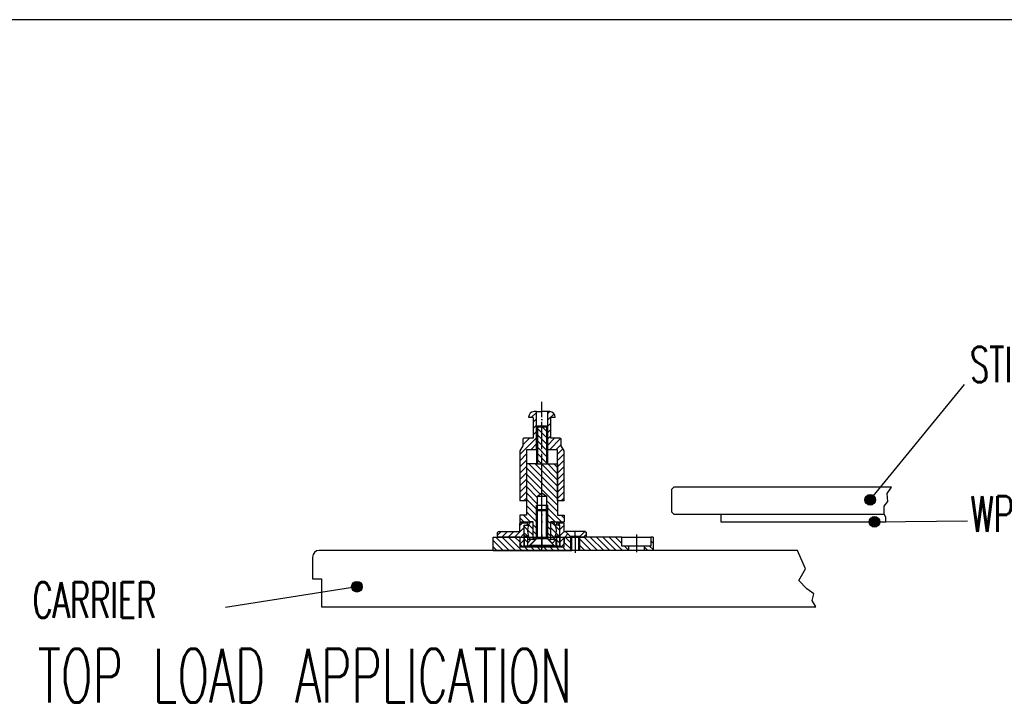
# Model space of a CAD drawing. Extents: x -1763 to 4575, y -3429 to 1051.
# Tile 51 of 80: x 2872 to 3315, y -2927 to -2620. Entities that reach past the tile are written whole.
import ezdxf

# ---------------------------------------------------------------- set-up
doc = ezdxf.new("R2010")
doc.units = 0
doc.linetypes.add('DASHED', pattern=[15, 7, -8])
doc.linetypes.add('DOT_CENTER', pattern=[14, 12, -1, 0, -1])
doc.layers.add('08', color=7, linetype='CONTINUOUS')
doc.layers.add('1', color=7, linetype='CONTINUOUS')
doc.styles.add('CONVERTER_1', font='txt.shx', dxfattribs={"width": 0.63})
doc.dimstyles.get("Standard").update_dxf_attribs({"dimtxt": 0.18, "dimasz": 0.18, "dimexe": 0.18, "dimexo": 0.0625, "dimgap": 0.09, "dimtad": 0, "dimtih": 1, "dimtoh": 1, "dimdec": 4, "dimzin": 0, "dimtxsty": 'STANDARD', "dimcen": 0.09, "dimazin": 3, "dimtfac": 1, "dimtdec": 4, "dimtofl": 0, "dimtmove": 0, "dimatfit": 3, "dimtolj": 1, "dimtzin": 0})
pattern_1 = [(-45, (2600.000000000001, -394.784514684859), (1.414213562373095, 1.4142135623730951), [])]
pattern_2 = [(45, (2600.000000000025, -25.7195875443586), (-1.414213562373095, 1.4142135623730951), [])]
pattern_3 = [(45, (2600.000000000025, -1508.679602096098), (-1.414213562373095, 1.4142135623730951), [])]
pattern_4 = [(135, (2600.000000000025, -1508.679602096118), (-1.4142135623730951, -1.414213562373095), [])]
pattern_5 = [(135, (2600.000000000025, -1508.679602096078), (-1.4142135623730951, -1.414213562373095), [])]
pattern_6 = [(45, (2600.000000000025, -1508.679602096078), (-1.414213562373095, 1.4142135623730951), [])]
pattern_7 = [(315, (2600.000000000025, -1376.664634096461), (1.4142135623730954, 1.4142135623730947), [])]

# ---------------------------------------------------------------- blocks, each defined once
blk = doc.blocks.new('CATCHPIN__230', base_point=(3120.994072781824, -2752.978513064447))
at = {"layer": '1', "linetype": 'CONTINUOUS'}
h = blk.add_hatch(dxfattribs=at)
h.set_pattern_fill('USER', color=1, scale=2, angle=45, pattern_type=0)
h.set_pattern_definition(pattern_2)
edge = h.paths.add_edge_path()
edge.add_line((3098.900000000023, -2808.135755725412), (3103.000000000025, -2808.135755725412))
edge.add_line((3103.000000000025, -2808.135755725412), (3103.000000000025, -2798.835755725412))
edge.add_line((3103.000000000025, -2798.835755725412), (3101.200000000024, -2798.835755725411))
edge.add_line((3101.200000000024, -2798.835755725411), (3101.000000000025, -2798.635755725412))
edge.add_arc((3103.500000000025, -2798.635755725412), 2.5, 450, 540, ccw=False)
edge.add_line((3103.500000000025, -2796.135755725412), (3104.500000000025, -2796.135755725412))
edge.add_line((3104.500000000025, -2796.135755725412), (3104.500000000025, -2813.235755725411))
edge.add_line((3104.500000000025, -2813.235755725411), (3100.000000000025, -2813.235755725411))
edge.add_line((3100.000000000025, -2813.235755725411), (3100.000000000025, -2814.035755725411))
edge.add_line((3100.000000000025, -2814.035755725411), (3100.000000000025, -2836.235755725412))
edge.add_line((3100.000000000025, -2836.235755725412), (3097.000000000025, -2836.235755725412))
edge.add_line((3097.000000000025, -2836.235755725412), (3097.000000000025, -2814.069730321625))
edge.add_arc((3097.500000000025, -2814.069730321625), 0.4999999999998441, 509.9999999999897, 540, ccw=False)
edge.add_line((3097.066987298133, -2813.819730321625), (3098.400000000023, -2811.510884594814))
edge.add_line((3098.400000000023, -2811.510884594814), (3098.400000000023, -2808.635755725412))
edge.add_arc((3098.900000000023, -2808.635755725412), 0.5, 450, 540, ccw=False)
h = blk.add_hatch(dxfattribs=at)
h.set_pattern_fill('USER', color=1, scale=2, angle=45, pattern_type=0)
h.set_pattern_definition(pattern_2)
edge = h.paths.add_edge_path()
edge.add_line((3115.100000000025, -2808.135755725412), (3111.000000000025, -2808.135755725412))
edge.add_line((3111.000000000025, -2808.135755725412), (3111.000000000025, -2798.835755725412))
edge.add_line((3111.000000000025, -2798.835755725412), (3112.800000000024, -2798.835755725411))
edge.add_line((3112.800000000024, -2798.835755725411), (3113.000000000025, -2798.635755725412))
edge.add_arc((3110.500000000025, -2798.635755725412), 2.5, 0, 90)
edge.add_line((3110.500000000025, -2796.135755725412), (3109.500000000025, -2796.135755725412))
edge.add_line((3109.500000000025, -2796.135755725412), (3109.500000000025, -2813.235755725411))
edge.add_line((3109.500000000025, -2813.235755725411), (3114.000000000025, -2813.235755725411))
edge.add_line((3114.000000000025, -2813.235755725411), (3114.000000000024, -2814.035755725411))
edge.add_line((3114.000000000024, -2814.035755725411), (3114.000000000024, -2836.235755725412))
edge.add_line((3114.000000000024, -2836.235755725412), (3117.000000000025, -2836.235755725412))
edge.add_line((3117.000000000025, -2836.235755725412), (3117.000000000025, -2814.069730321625))
edge.add_arc((3116.500000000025, -2814.069730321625), 0.5, 0, 30.00000000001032)
edge.add_line((3116.933012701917, -2813.819730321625), (3115.600000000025, -2811.510884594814))
edge.add_line((3115.600000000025, -2811.510884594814), (3115.600000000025, -2808.635755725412))
edge.add_arc((3115.100000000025, -2808.635755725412), 0.5, 0, 90)
at = {"layer": '1', "color": 7, "linetype": 'DOT_CENTER'}
for p, q in [((3107.000000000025, -2796.135755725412), (3107.000000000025, -2791.731059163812)), ((3107.000000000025, -2812.662369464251), (3107.000000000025, -2796.135755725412)), ((3107.000000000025, -2835.708664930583), (3107.000000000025, -2824.682317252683))]:
    blk.add_line(p, q, dxfattribs=at)
at = {"layer": '1', "color": 7, "linetype": 'CONTINUOUS'}
for p, q in [((3104.500000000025, -2796.135755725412), (3103.500000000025, -2796.135755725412)), ((3104.500000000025, -2796.135755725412), (3107.000000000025, -2796.135755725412)), ((3104.500000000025, -2813.235755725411), (3104.500000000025, -2796.135755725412)), ((3109.500000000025, -2796.135755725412), (3107.000000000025, -2796.135755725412)), ((3109.500000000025, -2796.135755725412), (3109.500000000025, -2813.235755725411)), ((3110.500000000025, -2796.135755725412), (3109.500000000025, -2796.135755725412)), ((3101.200000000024, -2798.835755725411), (3101.000000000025, -2798.635755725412)), ((3103.000000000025, -2798.835755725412), (3101.200000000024, -2798.835755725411)), ((3103.000000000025, -2798.835755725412), (3103.000000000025, -2808.135755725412)), ((3111.000000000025, -2808.135755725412), (3111.000000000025, -2798.835755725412)), ((3112.800000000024, -2798.835755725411), (3111.000000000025, -2798.835755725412)), ((3113.000000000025, -2798.635755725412), (3112.800000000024, -2798.835755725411)), ((3098.400000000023, -2811.510884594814), (3097.066987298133, -2813.819730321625)), ((3098.400000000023, -2808.635755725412), (3098.400000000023, -2811.510884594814)), ((3103.000000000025, -2808.135755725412), (3098.900000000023, -2808.135755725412)), ((3103.000000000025, -2808.13575572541), (3103.000000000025, -2808.135755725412)), ((3103.000000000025, -2808.13575572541), (3103.000000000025, -2808.135755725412)), ((3103.000000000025, -2808.135755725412), (3103.000000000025, -2808.13575572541)), ((3103.000000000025, -2808.135755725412), (3103.000000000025, -2808.13575572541)), ((3111.000000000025, -2808.135755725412), (3111.000000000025, -2808.13575572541)), ((3111.000000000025, -2808.135755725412), (3111.000000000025, -2808.13575572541)), ((3111.000000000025, -2808.13575572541), (3111.000000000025, -2808.135755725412)), ((3111.000000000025, -2808.13575572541), (3111.000000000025, -2808.135755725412)), ((3115.100000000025, -2808.135755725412), (3111.000000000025, -2808.135755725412)), ((3115.600000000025, -2811.510884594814), (3115.600000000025, -2808.635755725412)), ((3116.933012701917, -2813.819730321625), (3115.600000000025, -2811.510884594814)), ((3097.000000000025, -2814.069730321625), (3097.000000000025, -2836.235755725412)), ((3100.000000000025, -2813.235755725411), (3100.000000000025, -2814.035755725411)), ((3104.500000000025, -2813.235755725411), (3100.000000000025, -2813.235755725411)), ((3100.000000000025, -2814.035755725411), (3100.000000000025, -2836.235755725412)), ((3114.000000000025, -2813.235755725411), (3109.500000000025, -2813.235755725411)), ((3114.000000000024, -2814.035755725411), (3114.000000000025, -2813.235755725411)), ((3114.000000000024, -2836.235755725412), (3114.000000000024, -2814.035755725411)), ((3117.000000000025, -2836.235755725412), (3117.000000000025, -2814.069730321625)), ((3100.000000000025, -2836.235755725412), (3097.000000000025, -2836.235755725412)), ((3117.000000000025, -2836.235755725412), (3114.000000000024, -2836.235755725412))]:
    blk.add_line(p, q, dxfattribs=at)
for centre, radius, start, end in [((3103.500000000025, -2798.635755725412), 2.5, 90, 180), ((3110.500000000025, -2798.635755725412), 2.5, 0, 90), ((3098.900000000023, -2808.635755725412), 0.5, 90, 180), ((3115.100000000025, -2808.635755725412), 0.5, 0, 90), ((3097.500000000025, -2814.069730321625), 0.49999999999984, 149.9999999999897, 180), ((3116.500000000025, -2814.069730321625), 0.5, 0, 30.00000000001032)]:
    blk.add_arc(centre, radius, start, end, dxfattribs=at)
blk = doc.blocks.new('FLANGE_CP__231', base_point=(3119.645321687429, -2794.065486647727))
at = {"layer": '1', "linetype": 'CONTINUOUS'}
h = blk.add_hatch(dxfattribs=at)
h.set_pattern_fill('USER', color=6, scale=2, angle=45, pattern_type=0)
h.set_pattern_definition(pattern_3)
h.paths.add_polyline_path([(3087.000000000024, -2850.535755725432), (3087.000000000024, -2852.035755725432), (3087.500000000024, -2852.535755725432), (3097.000000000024, -2852.535755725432), (3097.000000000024, -2855.535755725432), (3098.000000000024, -2856.535755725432), (3099.000000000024, -2856.535755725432), (3099.000000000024, -2847.135755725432), (3100.500000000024, -2847.135755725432), (3100.500000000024, -2846.135755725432), (3097.000000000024, -2846.135755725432), (3097.000000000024, -2850.035755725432), (3087.500000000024, -2850.035755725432)])
h = blk.add_hatch(dxfattribs=at)
h.set_pattern_fill('USER', color=6, scale=2, angle=45, pattern_type=0)
h.set_pattern_definition(pattern_3)
h.paths.add_polyline_path([(3115.000000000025, -2847.135755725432), (3115.000000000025, -2856.535755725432), (3116.000000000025, -2856.535755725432), (3117.000000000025, -2855.535755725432), (3117.000000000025, -2852.535755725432), (3119.750000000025, -2852.535755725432), (3119.750000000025, -2852.135755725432), (3117.650000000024, -2850.035755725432), (3117.000000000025, -2850.035755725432), (3117.000000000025, -2846.135755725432), (3113.500000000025, -2846.135755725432), (3113.500000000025, -2847.135755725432)])
h = blk.add_hatch(dxfattribs=at)
h.set_pattern_fill('USER', color=6, scale=2, angle=45, pattern_type=0)
h.set_pattern_definition(pattern_3)
h.paths.add_polyline_path([(3126.350000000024, -2850.035755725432), (3124.250000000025, -2852.135755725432), (3124.250000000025, -2852.535755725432), (3126.500000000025, -2852.535755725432), (3127.000000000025, -2852.035755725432), (3127.000000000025, -2850.535755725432), (3126.500000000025, -2850.035755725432)])
at = {"layer": '1', "color": 6, "linetype": 'CONTINUOUS'}
for p, q in [((3097.000000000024, -2846.135755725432), (3100.500000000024, -2846.135755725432)), ((3097.000000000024, -2850.035755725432), (3097.000000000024, -2846.135755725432)), ((3099.000000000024, -2847.135755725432), (3100.500000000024, -2847.135755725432)), ((3099.000000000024, -2856.535755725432), (3099.000000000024, -2847.135755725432)), ((3100.500000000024, -2846.135755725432), (3100.500000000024, -2847.135755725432)), ((3113.500000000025, -2846.135755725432), (3113.500000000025, -2847.135755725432)), ((3113.500000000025, -2846.135755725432), (3117.000000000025, -2846.135755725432)), ((3115.000000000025, -2847.135755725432), (3113.500000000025, -2847.135755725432)), ((3115.000000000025, -2856.535755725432), (3115.000000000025, -2847.135755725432)), ((3117.000000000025, -2850.035755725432), (3117.000000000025, -2846.135755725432)), ((3087.500000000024, -2850.035755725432), (3087.000000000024, -2850.535755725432)), ((3087.000000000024, -2852.035755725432), (3087.000000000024, -2850.535755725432)), ((3087.500000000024, -2850.035755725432), (3097.000000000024, -2850.035755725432)), ((3117.000000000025, -2850.035755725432), (3117.650000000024, -2850.035755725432)), ((3119.750000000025, -2852.135755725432), (3117.650000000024, -2850.035755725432)), ((3126.350000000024, -2850.035755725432), (3117.650000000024, -2850.035755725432)), ((3126.350000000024, -2850.035755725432), (3124.250000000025, -2852.135755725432)), ((3126.500000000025, -2850.035755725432), (3126.350000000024, -2850.035755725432)), ((3127.000000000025, -2852.035755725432), (3127.000000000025, -2850.535755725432)), ((3087.500000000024, -2852.535755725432), (3087.000000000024, -2852.035755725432)), ((3097.000000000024, -2852.535755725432), (3087.500000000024, -2852.535755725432)), ((3097.000000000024, -2852.535755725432), (3097.000000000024, -2855.535755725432)), ((3098.000000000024, -2856.535755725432), (3097.000000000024, -2855.535755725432)), ((3116.000000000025, -2856.535755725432), (3117.000000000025, -2855.535755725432)), ((3117.000000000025, -2852.535755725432), (3117.000000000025, -2855.535755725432)), ((3117.000000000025, -2852.535755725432), (3119.750000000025, -2852.535755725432)), ((3119.750000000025, -2852.535755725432), (3119.750000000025, -2852.135755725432)), ((3119.750000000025, -2852.135755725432), (3124.250000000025, -2852.135755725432)), ((3119.750000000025, -2852.535755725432), (3124.250000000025, -2852.535755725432)), ((3124.250000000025, -2852.135755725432), (3124.250000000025, -2852.535755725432)), ((3124.250000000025, -2852.535755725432), (3126.500000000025, -2852.535755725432)), ((3126.500000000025, -2852.535755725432), (3127.000000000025, -2852.035755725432)), ((3098.000000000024, -2856.535755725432), (3099.000000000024, -2856.535755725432)), ((3099.000000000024, -2856.535755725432), (3115.000000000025, -2856.535755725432)), ((3115.000000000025, -2856.535755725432), (3116.000000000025, -2856.535755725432))]:
    blk.add_line(p, q, dxfattribs=at)
at = {"layer": '1', "color": 6, "linetype": 'DOT_CENTER'}
for p, q in [((3107.000000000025, -2858.3418092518), (3107.000000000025, -2844.103315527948)), ((3122.000000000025, -2852.938862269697), (3122.000000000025, -2849.792041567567)), ((3126.500000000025, -2850.035755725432), (3127.000000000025, -2850.535755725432))]:
    blk.add_line(p, q, dxfattribs=at)
blk = doc.blocks.new('BALLHEAD_CP__232', base_point=(3115.000000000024, -2844.932866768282))
at = {"layer": '1', "linetype": 'CONTINUOUS'}
h = blk.add_hatch(dxfattribs=at)
h.set_pattern_fill('USER', color=1, scale=2, angle=135, pattern_type=0)
h.set_pattern_definition(pattern_4)
edge = h.paths.add_edge_path()
edge.add_line((3099.500000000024, -2852.135755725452), (3099.000000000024, -2851.635755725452))
edge.add_line((3099.000000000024, -2851.635755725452), (3099.000000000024, -2847.635755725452))
edge.add_line((3099.000000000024, -2847.635755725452), (3099.500000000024, -2847.135755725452))
edge.add_line((3099.500000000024, -2847.135755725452), (3101.000000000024, -2847.135755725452))
edge.add_arc((3107.000000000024, -2849.635755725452), 6.5, 157.38013505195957, -157.38013505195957)
edge.add_line((3101.000000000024, -2852.135755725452), (3099.500000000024, -2852.135755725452))
h = blk.add_hatch(dxfattribs=at)
h.set_pattern_fill('USER', color=1, scale=2, angle=135, pattern_type=0)
h.set_pattern_definition(pattern_4)
edge = h.paths.add_edge_path()
edge.add_arc((3107.000000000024, -2849.635755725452), 6.5, 202.61986494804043, 217.97987244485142, ccw=False)
edge.add_arc((3107.000000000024, -2849.635755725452), 6.5, 517.3801350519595, 202.61986494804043, ccw=False)
edge.add_arc((3107.000000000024, -2849.635755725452), 6.5000000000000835, 502.0201275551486, 517.3801350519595, ccw=False)
edge.add_line((3101.876524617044, -2845.635755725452), (3103.000000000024, -2845.635755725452))
edge.add_line((3103.000000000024, -2845.635755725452), (3103.000000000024, -2853.635755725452))
edge.add_line((3103.000000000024, -2853.635755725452), (3101.876524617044, -2853.635755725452))
h = blk.add_hatch(dxfattribs=at)
h.set_pattern_fill('USER', color=1, scale=2, angle=135, pattern_type=0)
h.set_pattern_definition(pattern_4)
edge = h.paths.add_edge_path()
edge.add_line((3111.000000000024, -2853.635755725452), (3111.000000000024, -2845.635755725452))
edge.add_line((3111.000000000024, -2845.635755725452), (3112.123475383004, -2845.635755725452))
edge.add_arc((3107.000000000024, -2849.635755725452), 6.5, 382.61986494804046, 397.9798724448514, ccw=False)
edge.add_arc((3107.000000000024, -2849.635755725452), 6.5, 337.38013505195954, 382.61986494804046, ccw=False)
edge.add_arc((3107.000000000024, -2849.635755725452), 6.5000000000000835, 322.0201275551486, 337.38013505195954, ccw=False)
edge.add_line((3112.123475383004, -2853.635755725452), (3111.000000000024, -2853.635755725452))
h = blk.add_hatch(dxfattribs=at)
h.set_pattern_fill('USER', color=1, scale=2, angle=135, pattern_type=0)
h.set_pattern_definition(pattern_4)
edge = h.paths.add_edge_path()
edge.add_arc((3107.000000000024, -2849.635755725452), 6.5, -22.61986494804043, 22.61986494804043)
edge.add_line((3113.000000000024, -2847.135755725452), (3114.500000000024, -2847.135755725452))
edge.add_line((3114.500000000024, -2847.135755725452), (3115.000000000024, -2847.635755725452))
edge.add_line((3115.000000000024, -2847.635755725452), (3115.000000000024, -2851.635755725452))
edge.add_line((3115.000000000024, -2851.635755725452), (3114.500000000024, -2852.135755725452))
edge.add_line((3114.500000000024, -2852.135755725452), (3113.000000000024, -2852.135755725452))
at = {"layer": '1', "color": 1, "linetype": 'CONTINUOUS'}
for p, q in [((3099.000000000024, -2847.635755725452), (3099.500000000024, -2847.135755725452)), ((3099.500000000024, -2847.135755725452), (3101.000000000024, -2847.135755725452)), ((3103.000000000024, -2845.635755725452), (3101.876524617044, -2845.635755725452)), ((3103.000000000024, -2853.635755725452), (3103.000000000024, -2845.635755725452)), ((3111.000000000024, -2853.635755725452), (3111.000000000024, -2845.635755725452)), ((3112.123475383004, -2845.635755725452), (3111.000000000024, -2845.635755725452)), ((3114.500000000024, -2847.135755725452), (3113.000000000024, -2847.135755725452)), ((3115.000000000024, -2847.635755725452), (3114.500000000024, -2847.135755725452)), ((3099.000000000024, -2851.635755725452), (3099.000000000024, -2847.635755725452)), ((3099.500000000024, -2852.135755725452), (3099.000000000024, -2851.635755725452)), ((3114.500000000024, -2852.135755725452), (3115.000000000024, -2851.635755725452)), ((3115.000000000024, -2851.635755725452), (3115.000000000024, -2847.635755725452)), ((3101.000000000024, -2852.135755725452), (3099.500000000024, -2852.135755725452)), ((3103.000000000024, -2853.635755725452), (3101.876524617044, -2853.635755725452)), ((3112.123475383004, -2853.635755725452), (3111.000000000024, -2853.635755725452)), ((3113.000000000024, -2852.135755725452), (3114.500000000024, -2852.135755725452))]:
    blk.add_line(p, q, dxfattribs=at)
at = {"layer": '1', "color": 1, "linetype": 'DOT_CENTER'}
blk.add_line((3107.000000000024, -2854.746238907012), (3107.000000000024, -2844.932866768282), dxfattribs=at)
at = {"layer": '1', "color": 1, "linetype": 'CONTINUOUS'}
for radius, start, end in [(6.5, 157.38013505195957, -157.38013505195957), (6.50000000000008, 142.02012755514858, 157.38013505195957), (6.5, 22.61986494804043, 37.97987244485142), (6.5, -22.61986494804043, 22.61986494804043), (6.5, -157.38013505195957, -142.02012755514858), (6.50000000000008, -37.97987244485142, -22.61986494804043)]:
    blk.add_arc((3107.000000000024, -2849.635755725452), radius, start, end, dxfattribs=at)
blk = doc.blocks.new('SLEEVE_CP__233', base_point=(3107.984322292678, -2805.189337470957))
at = {"layer": '1', "linetype": 'CONTINUOUS'}
h = blk.add_hatch(dxfattribs=at)
h.set_pattern_fill('USER', color=4, scale=2, angle=135, pattern_type=0)
h.set_pattern_definition(pattern_5)
h.paths.add_polyline_path([(3099.000000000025, -2856.535755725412), (3099.000000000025, -2852.135755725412), (3100.500000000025, -2852.135755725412), (3100.500000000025, -2856.535755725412)])
h = blk.add_hatch(dxfattribs=at)
h.set_pattern_fill('USER', color=4, scale=2, angle=135, pattern_type=0)
h.set_pattern_definition(pattern_5)
h.paths.add_polyline_path([(3113.500000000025, -2856.535755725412), (3113.500000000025, -2852.135755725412), (3115.000000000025, -2852.135755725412), (3115.000000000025, -2856.535755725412)])
at = {"layer": '1', "color": 1, "linetype": 'DOT_CENTER'}
blk.add_line((3107.000000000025, -2851.576759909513), (3107.000000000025, -2857.484291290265), dxfattribs=at)
at = {"layer": '1', "color": 4, "linetype": 'CONTINUOUS'}
for p, q in [((3100.500000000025, -2852.135755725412), (3099.000000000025, -2852.135755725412)), ((3099.000000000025, -2852.135755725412), (3099.000000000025, -2856.535755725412)), ((3101.000000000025, -2852.135755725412), (3100.500000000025, -2852.135755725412)), ((3113.500000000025, -2852.135755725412), (3113.000000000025, -2852.135755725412)), ((3115.000000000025, -2852.135755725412), (3113.500000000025, -2852.135755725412)), ((3115.000000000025, -2852.135755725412), (3115.000000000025, -2856.535755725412)), ((3100.500000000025, -2856.535755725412), (3099.000000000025, -2856.535755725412)), ((3113.500000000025, -2856.535755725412), (3100.500000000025, -2856.535755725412)), ((3115.000000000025, -2856.535755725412), (3113.500000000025, -2856.535755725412))]:
    blk.add_line(p, q, dxfattribs=at)
at = {"layer": '1', "color": 4, "linetype": 'DASHED'}
for p, q in [((3100.500000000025, -2852.135755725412), (3100.500000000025, -2856.535755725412)), ((3113.500000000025, -2852.135755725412), (3113.500000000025, -2856.535755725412))]:
    blk.add_line(p, q, dxfattribs=at)
blk = doc.blocks.new('WASHER_CP__234', base_point=(3107.789945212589, -2825.202382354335))
at = {"layer": '1', "linetype": 'CONTINUOUS'}
h = blk.add_hatch(dxfattribs=at)
h.set_pattern_fill('USER', color=3, scale=2, angle=45, pattern_type=0)
h.set_pattern_definition(pattern_6)
h.paths.add_polyline_path([(3100.600000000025, -2853.635755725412), (3103.800000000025, -2853.635755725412), (3103.800000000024, -2853.940563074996), (3101.304807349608, -2856.435755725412), (3100.600000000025, -2856.435755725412)])
h = blk.add_hatch(dxfattribs=at)
h.set_pattern_fill('USER', color=3, scale=2, angle=45, pattern_type=0)
h.set_pattern_definition(pattern_6)
h.paths.add_polyline_path([(3110.200000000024, -2853.940563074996), (3110.200000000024, -2853.635755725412), (3113.400000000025, -2853.635755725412), (3113.400000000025, -2856.435755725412), (3112.695192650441, -2856.435755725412)])
at = {"layer": '1', "color": 3, "linetype": 'CONTINUOUS'}
for p, q in [((3100.600000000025, -2856.435755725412), (3100.600000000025, -2853.635755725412)), ((3103.800000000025, -2853.635755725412), (3100.600000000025, -2853.635755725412)), ((3103.800000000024, -2853.940563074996), (3101.304807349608, -2856.435755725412)), ((3104.004807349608, -2853.635755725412), (3103.800000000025, -2853.635755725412)), ((3103.800000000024, -2853.940563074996), (3103.800000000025, -2853.635755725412)), ((3110.200000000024, -2853.635755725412), (3110.100000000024, -2853.635755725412)), ((3113.400000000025, -2853.635755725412), (3110.200000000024, -2853.635755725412)), ((3110.200000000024, -2853.940563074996), (3110.200000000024, -2853.635755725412)), ((3112.695192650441, -2856.435755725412), (3110.200000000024, -2853.940563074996)), ((3113.400000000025, -2856.435755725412), (3113.400000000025, -2853.635755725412)), ((3100.600000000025, -2856.435755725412), (3101.304807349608, -2856.435755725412)), ((3101.304807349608, -2856.435755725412), (3112.695192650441, -2856.435755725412)), ((3112.695192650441, -2856.435755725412), (3113.400000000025, -2856.435755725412))]:
    blk.add_line(p, q, dxfattribs=at)
at = {"layer": '1', "color": 1, "linetype": 'DOT_CENTER'}
blk.add_line((3107.000000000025, -2858.134578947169), (3107.000000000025, -2853.093783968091), dxfattribs=at)
blk = doc.blocks.new('SCREW_CP__235', base_point=(3113.000000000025, -2836.543872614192))
at = {"layer": '1', "color": 7, "linetype": 'DOT_CENTER'}
blk.add_line((3107.000000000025, -2858.846616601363), (3107.000000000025, -2836.043872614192), dxfattribs=at)
at = {"layer": '1', "color": 7, "linetype": 'CONTINUOUS'}
for p, q in [((3105.000000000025, -2840.240563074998), (3104.500000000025, -2840.740563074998)), ((3104.500000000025, -2852.440563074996), (3104.500000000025, -2840.740563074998)), ((3109.500000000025, -2840.740563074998), (3104.500000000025, -2840.740563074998)), ((3105.000000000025, -2840.740563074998), (3105.000000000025, -2840.240563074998)), ((3109.000000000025, -2840.240563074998), (3105.000000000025, -2840.240563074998)), ((3105.000000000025, -2852.440563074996), (3105.000000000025, -2840.740563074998)), ((3109.000000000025, -2840.240563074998), (3109.500000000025, -2840.740563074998)), ((3109.000000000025, -2840.740563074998), (3109.000000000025, -2840.240563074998)), ((3109.000000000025, -2852.440563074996), (3109.000000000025, -2840.740563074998)), ((3109.500000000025, -2852.440563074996), (3109.500000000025, -2840.740563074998)), ((3104.500000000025, -2853.240563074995), (3101.500000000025, -2856.240563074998)), ((3104.500000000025, -2853.240563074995), (3104.500000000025, -2852.440563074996)), ((3105.000000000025, -2853.240563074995), (3104.500000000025, -2853.240563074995)), ((3105.000000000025, -2852.440563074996), (3105.000000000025, -2853.240563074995)), ((3109.000000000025, -2853.240563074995), (3105.000000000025, -2853.240563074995)), ((3109.000000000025, -2852.440563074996), (3109.000000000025, -2853.240563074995)), ((3109.500000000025, -2853.240563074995), (3109.000000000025, -2853.240563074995)), ((3109.500000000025, -2852.440563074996), (3109.500000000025, -2853.240563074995)), ((3109.500000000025, -2853.240563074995), (3112.500000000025, -2856.240563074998)), ((3112.500000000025, -2856.240563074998), (3101.500000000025, -2856.240563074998))]:
    blk.add_line(p, q, dxfattribs=at)
blk = doc.blocks.new('GUIDE_CP__236', base_point=(3114.500000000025, -2809.298580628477))
at = {"layer": '1', "linetype": 'CONTINUOUS'}
h = blk.add_hatch(dxfattribs=at)
h.set_pattern_fill('USER', color=5, scale=2, angle=315, pattern_type=0)
h.set_pattern_definition(pattern_7)
h.paths.add_polyline_path([(3104.500000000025, -2803.135755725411), (3104.500000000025, -2819.635755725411), (3109.500000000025, -2819.635755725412), (3109.500000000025, -2803.135755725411)])
h = blk.add_hatch(dxfattribs=at)
h.set_pattern_fill('USER', color=5, scale=2, angle=315, pattern_type=0)
h.set_pattern_definition(pattern_7)
h.paths.add_polyline_path([(3100.000000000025, -2819.635755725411), (3100.000000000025, -2842.635755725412), (3097.000000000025, -2842.635755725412), (3097.000000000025, -2845.635755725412), (3103.000000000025, -2845.635755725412), (3103.000000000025, -2853.635755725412), (3103.804807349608, -2853.635755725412), (3104.500000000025, -2852.940563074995), (3104.500000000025, -2838.735755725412), (3104.500000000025, -2838.152624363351), (3105.000000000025, -2838.152624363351), (3105.000000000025, -2838.135755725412), (3105.000000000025, -2834.135755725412), (3107.000000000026, -2832.692380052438), (3109.000000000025, -2834.135755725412), (3109.000000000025, -2838.135755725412), (3109.500000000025, -2838.135755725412), (3109.500000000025, -2852.940563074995), (3110.19519265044, -2853.635755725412), (3111.000000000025, -2853.635755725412), (3111.000000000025, -2845.635755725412), (3117.000000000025, -2845.635755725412), (3117.000000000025, -2842.635755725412), (3114.000000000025, -2842.635755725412), (3114.000000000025, -2819.635755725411), (3109.500000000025, -2819.635755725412), (3104.500000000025, -2819.635755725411)])
at = {"layer": '1', "color": 5, "linetype": 'CONTINUOUS'}
for p, q in [((3104.500000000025, -2803.135755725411), (3105.000000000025, -2802.635755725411)), ((3109.000000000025, -2802.635755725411), (3105.000000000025, -2802.635755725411)), ((3105.000000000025, -2802.635755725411), (3105.000000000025, -2819.635755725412)), ((3109.500000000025, -2803.135755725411), (3109.000000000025, -2802.635755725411)), ((3109.000000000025, -2802.635755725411), (3109.000000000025, -2819.635755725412)), ((3104.500000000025, -2803.135755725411), (3104.500000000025, -2819.635755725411)), ((3109.500000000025, -2803.135755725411), (3104.500000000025, -2803.135755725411)), ((3109.500000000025, -2803.135755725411), (3109.500000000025, -2819.635755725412)), ((3104.500000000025, -2819.635755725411), (3100.000000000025, -2819.635755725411)), ((3100.000000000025, -2819.635755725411), (3100.000000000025, -2842.635755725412)), ((3104.500000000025, -2819.635755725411), (3109.500000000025, -2819.635755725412)), ((3109.500000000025, -2819.635755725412), (3114.000000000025, -2819.635755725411)), ((3114.000000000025, -2819.635755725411), (3114.000000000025, -2842.635755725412)), ((3105.000000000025, -2834.135755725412), (3107.000000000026, -2832.692380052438)), ((3107.000000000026, -2832.692380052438), (3109.000000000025, -2834.135755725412)), ((3104.500000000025, -2838.735755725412), (3104.500000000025, -2838.152624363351)), ((3104.500000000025, -2838.152624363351), (3105.000000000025, -2838.152624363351)), ((3105.000000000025, -2838.135755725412), (3105.000000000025, -2834.135755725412)), ((3105.000000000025, -2834.135755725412), (3109.000000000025, -2834.135755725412)), ((3105.000000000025, -2838.135755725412), (3109.000000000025, -2838.135755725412)), ((3105.000000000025, -2838.152624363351), (3105.000000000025, -2838.135755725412)), ((3105.000000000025, -2840.240563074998), (3105.000000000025, -2838.152624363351)), ((3109.000000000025, -2834.135755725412), (3109.000000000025, -2838.135755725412)), ((3109.000000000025, -2840.240563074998), (3109.000000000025, -2838.135755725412)), ((3109.500000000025, -2838.135755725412), (3109.000000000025, -2838.135755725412)), ((3109.500000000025, -2838.135755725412), (3109.500000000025, -2852.940563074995)), ((3097.000000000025, -2842.635755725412), (3097.000000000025, -2845.635755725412)), ((3100.000000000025, -2842.635755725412), (3097.000000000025, -2842.635755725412)), ((3104.500000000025, -2852.940563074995), (3104.500000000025, -2838.735755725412)), ((3114.000000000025, -2842.635755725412), (3117.000000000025, -2842.635755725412)), ((3117.000000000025, -2842.635755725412), (3117.000000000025, -2845.635755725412)), ((3097.000000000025, -2845.635755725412), (3103.000000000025, -2845.635755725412)), ((3103.000000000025, -2853.635755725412), (3103.000000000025, -2845.635755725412)), ((3111.000000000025, -2853.635755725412), (3111.000000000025, -2845.635755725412)), ((3111.000000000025, -2845.635755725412), (3117.000000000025, -2845.635755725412)), ((3103.804807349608, -2853.635755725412), (3103.000000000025, -2853.635755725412)), ((3104.500000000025, -2852.940563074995), (3103.804807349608, -2853.635755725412)), ((3109.500000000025, -2852.940563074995), (3110.19519265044, -2853.635755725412)), ((3110.19519265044, -2853.635755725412), (3111.000000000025, -2853.635755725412))]:
    blk.add_line(p, q, dxfattribs=at)
at = {"layer": '1', "color": 5, "linetype": 'DOT_CENTER'}
blk.add_line((3107.000000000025, -2855.318890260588), (3107.000000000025, -2803.048580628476), dxfattribs=at)
blk = doc.blocks.new('CATCH_PIN_ASSY__237', base_point=(3134.730049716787, -2795.13105916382))
at = {"layer": '1'}
for name, p in [('CATCHPIN__230', (3120.994072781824, -2752.978513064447)), ('GUIDE_CP__236', (3114.500000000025, -2809.298580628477)), ('SCREW_CP__235', (3113.000000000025, -2836.543872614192)), ('FLANGE_CP__231', (3119.645321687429, -2794.065486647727)), ('BALLHEAD_CP__232', (3115.000000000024, -2844.932866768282)), ('SLEEVE_CP__233', (3107.984322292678, -2805.189337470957)), ('WASHER_CP__234', (3107.789945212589, -2825.202382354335))]:
    blk.add_blockref(name, p, dxfattribs=at)
blk = doc.blocks.new('PIN_ASSY2__238', base_point=(3787.00000000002, -2795.38575572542))
at = {"layer": '1', "linetype": 'CONTINUOUS'}
h = blk.add_hatch(dxfattribs=at)
h.set_pattern_fill('USER', color=5, scale=2, angle=-45, pattern_type=0)
h.set_pattern_definition(pattern_1)
h.paths.add_polyline_path([(3085.000000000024, -2858.535755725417), (3120.400000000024, -2858.535755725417), (3120.400000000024, -2852.535755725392), (3117.000000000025, -2852.535755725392), (3117.000000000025, -2856.935755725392), (3097.000000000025, -2856.935755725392), (3097.000000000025, -2852.535755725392), (3085.000000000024, -2852.535755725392)])
h = blk.add_hatch(dxfattribs=at)
h.set_pattern_fill('USER', color=5, scale=2, angle=-45, pattern_type=0)
h.set_pattern_definition(pattern_1)
h.paths.add_polyline_path([(3143.000000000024, -2852.535755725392), (3143.000000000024, -2856.535755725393), (3146.000000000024, -2856.535755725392), (3146.000000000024, -2858.535755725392), (3123.600000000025, -2858.535755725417), (3123.600000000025, -2852.535755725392)])
h = blk.add_hatch(dxfattribs=at)
h.set_pattern_fill('USER', color=5, scale=2, angle=-45, pattern_type=0)
h.set_pattern_definition(pattern_1)
h.paths.add_polyline_path([(3156.000000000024, -2856.535755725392), (3156.000000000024, -2852.535755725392), (3157.000000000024, -2852.535755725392), (3157.000000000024, -2858.535755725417), (3153.000000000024, -2858.535755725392), (3153.000000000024, -2856.535755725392)])
at = {"layer": '1', "color": 5, "linetype": 'DOT_CENTER'}
for p, q in [((3149.500000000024, -2851.302137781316), (3149.500000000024, -2859.302137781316)), ((3122.000000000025, -2851.859218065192), (3122.000000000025, -2859.584547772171))]:
    blk.add_line(p, q, dxfattribs=at)
at = {"layer": '1', "color": 5, "linetype": 'CONTINUOUS'}
for p, q in [((3085.000000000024, -2852.535755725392), (3097.000000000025, -2852.535755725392)), ((3085.000000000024, -2858.535755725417), (3085.000000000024, -2852.535755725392)), ((3097.000000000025, -2852.535755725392), (3097.000000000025, -2856.935755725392)), ((3097.000000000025, -2852.535755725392), (3117.000000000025, -2852.535755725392)), ((3117.000000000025, -2856.935755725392), (3117.000000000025, -2852.535755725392)), ((3117.000000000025, -2852.535755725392), (3120.400000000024, -2852.535755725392)), ((3120.000000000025, -2858.535755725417), (3120.000000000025, -2852.535755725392)), ((3120.400000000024, -2858.535755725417), (3120.400000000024, -2852.535755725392)), ((3120.400000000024, -2852.535755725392), (3123.600000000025, -2852.535755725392)), ((3143.000000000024, -2852.535755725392), (3123.600000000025, -2852.535755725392)), ((3123.600000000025, -2858.535755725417), (3123.600000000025, -2852.535755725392)), ((3124.000000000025, -2858.535755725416), (3124.000000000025, -2852.535755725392)), ((3143.000000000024, -2852.535755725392), (3156.000000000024, -2852.535755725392)), ((3143.000000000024, -2856.535755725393), (3143.000000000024, -2852.535755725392)), ((3156.000000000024, -2852.535755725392), (3156.000000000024, -2856.535755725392)), ((3157.000000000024, -2852.535755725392), (3156.000000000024, -2852.535755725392)), ((3157.000000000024, -2852.535755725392), (3157.000000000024, -2858.535755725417)), ((3085.000000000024, -2858.535755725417), (3120.400000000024, -2858.535755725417)), ((3097.000000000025, -2856.935755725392), (3117.000000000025, -2856.935755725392)), ((3123.600000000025, -2858.535755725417), (3120.400000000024, -2858.535755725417)), ((3146.000000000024, -2858.535755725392), (3123.600000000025, -2858.535755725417)), ((3146.000000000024, -2856.535755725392), (3143.000000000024, -2856.535755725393)), ((3153.000000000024, -2856.535755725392), (3146.000000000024, -2856.535755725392)), ((3146.000000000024, -2856.535755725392), (3146.000000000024, -2858.535755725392)), ((3153.000000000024, -2858.535755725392), (3146.000000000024, -2858.535755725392)), ((3153.000000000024, -2856.535755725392), (3153.000000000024, -2858.535755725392)), ((3156.000000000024, -2856.535755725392), (3153.000000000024, -2856.535755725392)), ((3157.000000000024, -2858.535755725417), (3153.000000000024, -2858.535755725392))]:
    blk.add_line(p, q, dxfattribs=at)
at = {"layer": '1'}
blk.add_blockref('CATCH_PIN_ASSY__237', (3134.730049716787, -2795.13105916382), dxfattribs=at)
blk = doc.blocks.new('TEXT__258', base_point=(-2000, -2800))
at = {"layer": '1', "color": 1, "linetype": 'CONTINUOUS'}
blk.add_line((4500, -2620), (-699.9999999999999, -2620), dxfattribs=at)
blk = doc.blocks.new('EG_TOP_LOAD_AP', base_point=(2880.31376218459, -2926.7947378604))
at = {"layer": '1'}
h = blk.add_hatch(color=1, dxfattribs=at)
edge = h.paths.add_edge_path()
edge.add_arc((3254.60223768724, -2835.77674752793), 2.3999999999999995, -180, 180)
h = blk.add_hatch(color=1, dxfattribs=at)
edge = h.paths.add_edge_path()
edge.add_arc((3256.55727156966, -2845.648155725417), 2.3999999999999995, -180, 180)
h = blk.add_hatch(color=1, dxfattribs=at)
edge = h.paths.add_edge_path()
edge.add_arc((3023.8178863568, -2874.83349578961), 2.3999999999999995, -180, 180)
at = {"layer": '08', "color": 6, "linetype": 'CONTINUOUS'}
for p, q in [((3166.261550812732, -2830.148161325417), (3165.261552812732, -2831.148159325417)), ((3165.261552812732, -2831.148159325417), (3165.261552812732, -2841.148164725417)), ((3264.237567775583, -2830.148161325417), (3166.261550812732, -2830.148161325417)), ((3165.261552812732, -2841.148164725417), (3166.261550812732, -2842.148162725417)), ((3166.261550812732, -2842.148162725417), (3260.896324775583, -2842.148162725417)), ((3187.394706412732, -2842.148162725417), (3187.431561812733, -2845.648155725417)), ((3187.431561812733, -2845.648155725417), (3261.713264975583, -2845.648155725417)), ((3221.918399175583, -2858.535755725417), (3006.870086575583, -2858.535755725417)), ((3003.822086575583, -2861.583755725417), (3003.822086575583, -2871.235755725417)), ((3003.822086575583, -2871.235755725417), (3007.886086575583, -2871.235755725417)), ((3007.886086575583, -2871.235755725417), (3007.886086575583, -2883.935755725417)), ((3007.886086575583, -2883.935755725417), (3230.252697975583, -2883.935755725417))]:
    blk.add_line(p, q, dxfattribs=at)
for points in [[(3261.713264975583, -2845.648155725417), (3261.713264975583, -2843.598121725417), (3261.713264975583, -2843.598121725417), (3260.896324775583, -2842.148162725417), (3260.896324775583, -2842.148162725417), (3260.896324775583, -2838.699147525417), (3260.896324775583, -2838.699147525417), (3262.530179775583, -2836.521808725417), (3262.530179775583, -2836.521808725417), (3262.257866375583, -2832.983664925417), (3262.257866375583, -2832.983664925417), (3264.237567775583, -2830.148161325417)], [(3230.252697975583, -2883.935755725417), (3228.530806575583, -2880.953897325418), (3228.530806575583, -2880.953897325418), (3229.347746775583, -2877.960075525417), (3229.347746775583, -2877.960075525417), (3226.080011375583, -2875.782762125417), (3226.080011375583, -2875.782762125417), (3222.539987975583, -2871.972431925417), (3222.539987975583, -2871.972431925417), (3225.535409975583, -2866.801296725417), (3225.535409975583, -2866.801296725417), (3221.918399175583, -2858.535755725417)]]:
    blk.add_lwpolyline(points, dxfattribs=at)
blk.add_arc((3006.870086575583, -2861.583755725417), 3.04800000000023, 90, 180, dxfattribs=at)
at = {"layer": '1', "color": 1}
for centre in [(3254.60223768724, -2835.77674752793), (3256.55727156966, -2845.648155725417), (3023.8178863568, -2874.83349578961)]:
    blk.add_circle(centre, 2.4, dxfattribs=at)
at = {"layer": '1'}
blk.add_blockref('PIN_ASSY2__238', (3787.00000000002, -2795.38575572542), dxfattribs=at)
at = {"layer": '1', "color": 1, "style": 'CONVERTER_1', "width": 0.63}
for s, p in [('STIFFENER', (3299.48365448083, -2782.96274605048)), ('WPI DUT BOARD', (3299.83652653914, -2850.16909373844)), ('1.0" THICK RING CARRIER', (2753.31376218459, -2888.7947378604))]:
    blk.add_text(s, height=16, dxfattribs=at).set_placement(p)
at = {"layer": '1', "color": 7, "style": 'CONVERTER_1', "width": 0.63}
blk.add_text('TOP LOAD APPLICATION', height=24, dxfattribs=at).set_placement((2880.31376218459, -2926.7947378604))
at = {"layer": '1', "color": 1, "linetype": 'CONTINUOUS', "has_arrowhead": 0}
for points in [[(3254.60223768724, -2835.77674752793), (3297.05440199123, -2784.01039431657)], [(3256.55727156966, -2845.648155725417), (3298.45085476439, -2845.17502578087)], [(3023.8178863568, -2874.83349578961), (2964.66509439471, -2884.18997942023)]]:
    blk.add_leader(points, dimstyle='Standard', dxfattribs=at)

msp = doc.modelspace()

# ---------------------------------------------------------------- block references
at = {"layer": '1'}
for name, p in [('TEXT__258', (-2000, -2800)), ('EG_TOP_LOAD_AP', (2880.31376218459, -2926.7947378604))]:
    msp.add_blockref(name, p, dxfattribs=at)

doc.saveas('drawing.dxf')
